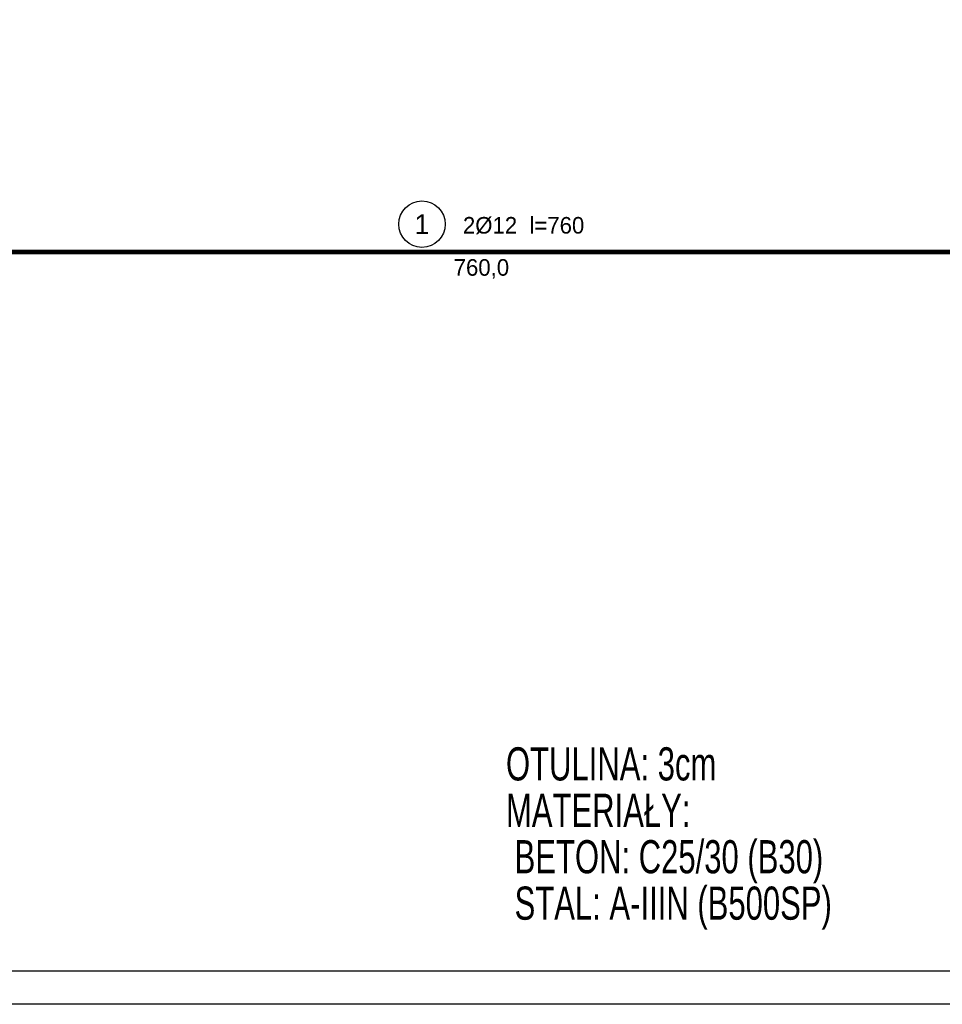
# Model space of a CAD drawing. Header units: millimetres. Extents: x -5773 to -2898, y -9833 to -1081.
# Tile 50 of 53: x -3594 to -3246, y -1893 to -1522. Entities that reach past the tile are written whole.
import ezdxf
from ezdxf.enums import TextEntityAlignment as Align

# ---------------------------------------------------------------- set-up
doc = ezdxf.new("R2010")
doc.units = ezdxf.units.MM
doc.header["$LTSCALE"] = 25
doc.layers.add('BA_ram', color=2, linetype='Continuous')
doc.layers.add('BZ_txg', color=3, linetype='Continuous')
doc.styles.add('BIKTG', font='bikromsw.shx', dxfattribs={"width": 0.85})
doc.styles.add('SPECBUD_TXT', font='txt')

msp = doc.modelspace()

# ---------------------------------------------------------------- linework, layer by layer
at = {"color": 3, "linetype": 'Continuous', "ltscale": 125, "const_width": 1.77}
msp.add_lwpolyline([(-3800.03, -1609.18), (-3800.03, -1609.18), (-3800.03, -1609.18), (-3800.03, -1609.18), (-3800.03, -1609.18), (-3800.03, -1609.18), (-3040.03, -1609.18), (-3040.03, -1609.18), (-3040.03, -1609.18), (-3040.03, -1609.18), (-3040.03, -1609.18), (-3040.03, -1609.18)], dxfattribs=at)
at = {"color": 1, "linetype": 'Continuous', "ltscale": 125}
msp.add_circle((-3442.43, -1598.66), 8.76, dxfattribs=at)
at = {"layer": 'BA_ram', "color": 1}
msp.add_lwpolyline([(-5773.26, -1892.8), (-5773.26, -1150.3), (-2898.26, -1150.3), (-2898.26, -1892.8)], close=True, dxfattribs=at)
at = {"layer": 'BA_ram'}
msp.add_lwpolyline([(-5723.26, -1880.3), (-5723.26, -1162.8), (-2910.76, -1162.8), (-2910.76, -1880.3)], close=True, dxfattribs=at)

# ---------------------------------------------------------------- texts
at = {"color": 2, "ltscale": 125, "style": 'SPECBUD_TXT'}
msp.add_text('1', height=7.5, dxfattribs=at).set_placement((-3442.43, -1598.66), align=Align.MIDDLE_CENTER)
for s, p in [(' 2Ø12  l=760', (-3405.27, -1595.94)), ('760,0', (-3420.03, -1611.83))]:
    msp.add_text(s, height=6.25, dxfattribs=at).set_placement(p, align=Align.TOP_CENTER)
at = {"layer": 'BZ_txg', "insert": (-3410.76, -1795.89), "char_height": 12.5, "width": 219.1519, "attachment_point": 1, "line_spacing_factor": 0.84, "style": 'BIKTG'}
msp.add_mtext('{\\W0.7;OTULINA: 3cm\\PMATERIAŁY:\\P BETON: C25/30 (B30)\\P STAL: A-IIIN (B500SP)}', dxfattribs=at)

doc.saveas('drawing.dxf')
